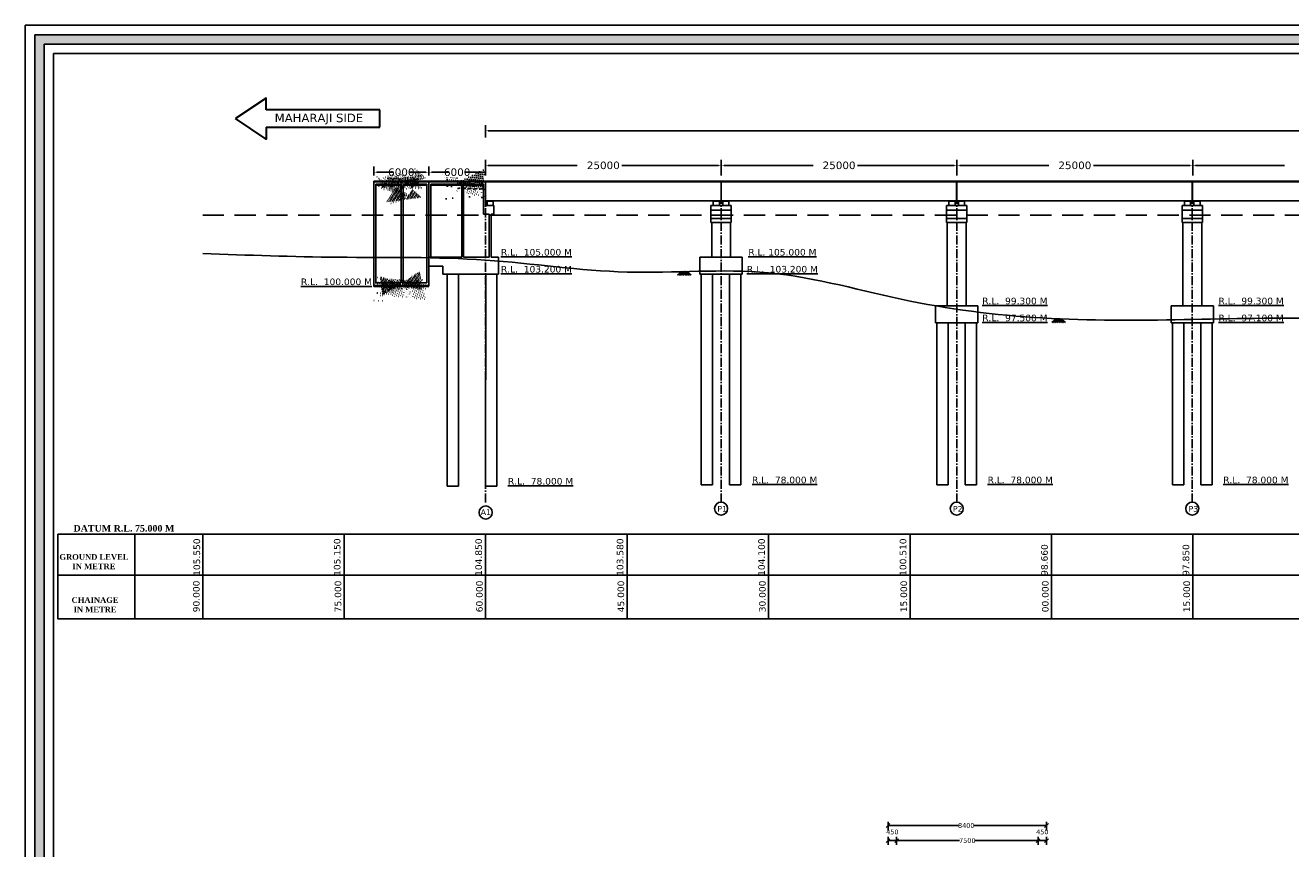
# Model space of a CAD drawing. Header units: millimetres. Extents: x -7746077780 to -3844657605, y -13315294818 to -6656873469.
# Tile 23 of 129: x -3872610911 to -3872543822, y -6657936479 to -6657892820. Entities that reach past the tile are written whole.
import ezdxf

# ---------------------------------------------------------------- set-up
doc = ezdxf.new("R2010")
doc.units = ezdxf.units.MM
doc.header["$MEASUREMENT"] = 0
doc.header["$PDMODE"] = 2
doc.linetypes.add('ACAD_ISO10W100', pattern=[18, 12, -3, 0, -3])
doc.linetypes.add('DASED', pattern=[0.375, 0.25, -0.125])
for name, color, linetype in [('CHAINAGE', 7, 'Continuous'), ('GROUND_LVL', 114, 'Continuous'), ('SECTION', 7, 'Continuous'), ('TEX', 6, 'Continuous'), ('TEXT', 7, 'Continuous')]:
    doc.layers.add(name, color=color, linetype=linetype)
doc.layers.add('DIMENTION', color=7, linetype='Continuous', lineweight=9)
doc.styles.get("Standard").update_dxf_attribs({"font": 'verdana.ttf', "height": 250})
doc.dimstyles.new('ISO-25', dxfattribs={"dimtxt": 250, "dimasz": 200, "dimexe": 200, "dimexo": 200, "dimgap": 0.02, "dimtad": 0, "dimtih": 1, "dimtoh": 1, "dimdec": 0, "dimdsep": 46, "dimtxsty": 'Standard', "dimblk": 'OBLIQUE', "dimcen": 150, "dimclrd": 1, "dimclre": 1, "dimclrt": 1, "dimadec": 0, "dimazin": 0, "dimtfac": 1, "dimtdec": 0, "dimtmove": 2, "dimatfit": 3, "dimldrblk": 'OBLIQUE', "dimfxl": 0, "dimarcsym": 0})

# ---------------------------------------------------------------- blocks, each defined once
blk = doc.blocks.new('_Oblique')
at = {"color": 0, "linetype": 'ByBlock', "lineweight": -2}
blk.add_line((-0.5, -0.5), (0.5, 0.5), dxfattribs=at)
blk = doc.blocks.new('*D156')
at = {"layer": 'Defpoints', "color": 0, "ltscale": 20, "transparency": 16777216}
for p in [(-3872556766.781864, -6657935251.069693), (-3872565166.781863, -6657935706.724768), (-3872556766.781864, -6657935706.724766)]:
    blk.add_point(p, dxfattribs=at)
at = {"layer": 'TEX', "color": 1, "lineweight": -2, "ltscale": 20, "transparency": 16777216}
for p, q in [((-3872565166.781863, -6657935506.724768), (-3872565166.781863, -6657935051.069693)), ((-3872565166.781863, -6657935251.069693), (-3872561438.774689, -6657935251.069693)), ((-3872556766.781864, -6657935251.069693), (-3872560607.472097, -6657935251.069693)), ((-3872556766.781864, -6657935506.724766), (-3872556766.781864, -6657935051.069693))]:
    blk.add_line(p, q, dxfattribs=at)
at = {"layer": 'TEX', "color": 1, "lineweight": -2, "ltscale": 20, "transparency": 16777216, "xscale": 200, "yscale": 200, "zscale": 200, "rotation": 180}
blk.add_blockref('_Oblique', (-3872565166.781863, -6657935251.069693), dxfattribs=at)
at = {"layer": 'TEX', "color": 1, "lineweight": -2, "ltscale": 20, "transparency": 16777216, "xscale": 200, "yscale": 200, "zscale": 200}
blk.add_blockref('_Oblique', (-3872556766.781864, -6657935251.069693), dxfattribs=at)
at = {"layer": 'TEX', "color": 1, "ltscale": 20, "transparency": 16777216, "insert": (-3872561023.123393, -6657935251.069693), "char_height": 250, "attachment_point": 5}
blk.add_mtext('8400', dxfattribs=at)
blk = doc.blocks.new('*D165')
at = {"layer": 'Defpoints', "color": 0, "ltscale": 20, "transparency": 16777216}
for p in [(-3872565166.781858, -6657936468.708197), (-3872564716.781858, -6657936051.29255), (-3872564716.781858, -6657936468.708197)]:
    blk.add_point(p, dxfattribs=at)
at = {"layer": 'TEX', "color": 1, "lineweight": -2, "ltscale": 20, "transparency": 16777216}
for p, q in [((-3872565166.781858, -6657936268.708197), (-3872565166.781858, -6657935851.29255)), ((-3872564716.781858, -6657936268.708197), (-3872564716.781858, -6657935851.29255)), ((-3872565166.781858, -6657936051.29255), (-3872564716.781858, -6657936051.29255))]:
    blk.add_line(p, q, dxfattribs=at)
at = {"layer": 'TEX', "color": 1, "lineweight": -2, "ltscale": 20, "transparency": 16777216, "xscale": 200, "yscale": 200, "zscale": 200, "rotation": 180}
blk.add_blockref('_Oblique', (-3872565166.781858, -6657936051.29255), dxfattribs=at)
at = {"layer": 'TEX', "color": 1, "lineweight": -2, "ltscale": 20, "transparency": 16777216, "xscale": 200, "yscale": 200, "zscale": 200}
blk.add_blockref('_Oblique', (-3872564716.781858, -6657936051.29255), dxfattribs=at)
at = {"layer": 'TEX', "color": 1, "ltscale": 20, "transparency": 16777216, "insert": (-3872564941.781858, -6657935591.040777), "char_height": 250, "attachment_point": 5}
blk.add_mtext('450', dxfattribs=at)
blk = doc.blocks.new('*D166')
at = {"layer": 'Defpoints', "color": 0, "ltscale": 20, "transparency": 16777216}
for p in [(-3872564716.781858, -6657936468.708197), (-3872557216.781864, -6657936051.29255), (-3872557216.781864, -6657936468.708194)]:
    blk.add_point(p, dxfattribs=at)
at = {"layer": 'TEX', "color": 1, "lineweight": -2, "ltscale": 20, "transparency": 16777216}
for p, q in [((-3872564716.781858, -6657936268.708197), (-3872564716.781858, -6657935851.29255)), ((-3872557216.781864, -6657936268.708194), (-3872557216.781864, -6657935851.29255)), ((-3872564716.781858, -6657936051.29255), (-3872561379.746791, -6657936051.29255)), ((-3872557216.781864, -6657936051.29255), (-3872560553.816932, -6657936051.29255))]:
    blk.add_line(p, q, dxfattribs=at)
at = {"layer": 'TEX', "color": 1, "lineweight": -2, "ltscale": 20, "transparency": 16777216, "xscale": 200, "yscale": 200, "zscale": 200, "rotation": 180}
blk.add_blockref('_Oblique', (-3872564716.781858, -6657936051.29255), dxfattribs=at)
at = {"layer": 'TEX', "color": 1, "lineweight": -2, "ltscale": 20, "transparency": 16777216, "xscale": 200, "yscale": 200, "zscale": 200}
blk.add_blockref('_Oblique', (-3872557216.781864, -6657936051.29255), dxfattribs=at)
at = {"layer": 'TEX', "color": 1, "ltscale": 20, "transparency": 16777216, "insert": (-3872560966.781861, -6657936051.29255), "char_height": 250, "attachment_point": 5}
blk.add_mtext('7500', dxfattribs=at)
blk = doc.blocks.new('*D167')
at = {"layer": 'Defpoints', "color": 0, "ltscale": 20, "transparency": 16777216}
for p in [(-3872557216.781864, -6657936468.708194), (-3872556766.781864, -6657936051.29255), (-3872556766.781864, -6657936468.708194)]:
    blk.add_point(p, dxfattribs=at)
at = {"layer": 'TEX', "color": 1, "lineweight": -2, "ltscale": 20, "transparency": 16777216}
for p, q in [((-3872557216.781864, -6657936268.708194), (-3872557216.781864, -6657935851.29255)), ((-3872556766.781864, -6657936268.708194), (-3872556766.781864, -6657935851.29255)), ((-3872557216.781864, -6657936051.29255), (-3872556766.781864, -6657936051.29255))]:
    blk.add_line(p, q, dxfattribs=at)
at = {"layer": 'TEX', "color": 1, "lineweight": -2, "ltscale": 20, "transparency": 16777216, "xscale": 200, "yscale": 200, "zscale": 200, "rotation": 180}
blk.add_blockref('_Oblique', (-3872557216.781864, -6657936051.29255), dxfattribs=at)
at = {"layer": 'TEX', "color": 1, "lineweight": -2, "ltscale": 20, "transparency": 16777216, "xscale": 200, "yscale": 200, "zscale": 200}
blk.add_blockref('_Oblique', (-3872556766.781864, -6657936051.29255), dxfattribs=at)
at = {"layer": 'TEX', "color": 1, "ltscale": 20, "transparency": 16777216, "insert": (-3872556991.781864, -6657935591.040777), "char_height": 250, "attachment_point": 5}
blk.add_mtext('450', dxfattribs=at)

msp = doc.modelspace()

# ---------------------------------------------------------------- hatches: boundary and pattern name
at = {"linetype": 'Continuous', "ltscale": 0.05}
for points in [[(-3872586365.394413, -6657902120.154408), (-3872586265.394413, -6657902120.154408), (-3872586265.394413, -6657902142.154408), (-3872586365.394413, -6657902142.154408)], [(-3872586165.394413, -6657902120.154408), (-3872586265.394413, -6657902120.154408), (-3872586265.394413, -6657902142.154408), (-3872586165.394413, -6657902142.154408)]]:
    msp.add_hatch(color=251, dxfattribs=at).paths.add_polyline_path(points)
at = {"ltscale": 0.05}
for points in [[(-3872574370.56865, -6657902120.098851), (-3872574270.568649, -6657902120.098851), (-3872574270.56865, -6657902142.098851), (-3872574370.56865, -6657902142.098851)], [(-3872574170.568649, -6657902120.098851), (-3872574270.568649, -6657902120.098851), (-3872574270.568649, -6657902142.098851), (-3872574170.568649, -6657902142.098851)], [(-3872573870.568649, -6657902120.098851), (-3872573770.568649, -6657902120.098851), (-3872573770.568649, -6657902142.098851), (-3872573870.568649, -6657902142.098851)], [(-3872573670.568649, -6657902120.098851), (-3872573770.568649, -6657902120.098851), (-3872573770.568649, -6657902142.098851), (-3872573670.568649, -6657902142.098851)], [(-3872561880.568649, -6657902120.655394), (-3872561780.568649, -6657902120.655394), (-3872561780.568649, -6657902142.655394), (-3872561880.568649, -6657902142.655394)], [(-3872561680.568649, -6657902120.655394), (-3872561780.568649, -6657902120.655394), (-3872561780.568649, -6657902142.655394), (-3872561680.568649, -6657902142.655394)], [(-3872561380.568649, -6657902120.655394), (-3872561280.568649, -6657902120.655394), (-3872561280.568649, -6657902142.655394), (-3872561380.568649, -6657902142.655394)], [(-3872561180.568648, -6657902120.655394), (-3872561280.568649, -6657902120.655394), (-3872561280.568648, -6657902142.655394), (-3872561180.568648, -6657902142.655394)], [(-3872549390.568649, -6657902120.670706), (-3872549290.568648, -6657902120.670706), (-3872549290.568649, -6657902142.670706), (-3872549390.568649, -6657902142.670706)], [(-3872549190.568648, -6657902120.670706), (-3872549290.568648, -6657902120.670706), (-3872549290.568648, -6657902142.670706), (-3872549190.568648, -6657902142.670706)], [(-3872548890.568648, -6657902120.670706), (-3872548790.568648, -6657902120.670706), (-3872548790.568648, -6657902142.670706), (-3872548890.568648, -6657902142.670706)], [(-3872548690.568648, -6657902120.670706), (-3872548790.568648, -6657902120.670706), (-3872548790.568648, -6657902142.670706), (-3872548690.568648, -6657902142.670706)]]:
    msp.add_hatch(color=251, dxfattribs=at).paths.add_polyline_path(points)
at = {"layer": 'TEX', "ltscale": 30}
h = msp.add_hatch(color=256, dxfattribs=at)
h.paths.add_polyline_path([(-3872610410.980361, -6657893319.553785), (-3872458430.085248, -6657893319.553785), (-3872458430.085248, -6657983804.744315), (-3872610410.980361, -6657983804.744315)])
h.paths.add_polyline_path([(-3872609910.980361, -6657893819.553785), (-3872458930.085248, -6657893819.553785), (-3872458930.085248, -6657983304.744315), (-3872609910.980361, -6657983304.744315)], flags=16)
at = {"layer": 'TEX', "ltscale": 20}
h = msp.add_hatch(dxfattribs=at)
h.set_pattern_fill('AR-CONC', color=251, scale=15, style=0)
h.set_pattern_definition([(49.99999999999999, (-1936565059.351915, -3329192958.465187), (107.589027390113, -9.412820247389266), [11.25, -123.75]), (355, (-1936565059.351915, -3329192958.465187), (-20.81270004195, 112.8288200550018), [9, -99]), (100.4514, (-1936565050.386163, -3329192959.249588), (86.77640725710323, 103.415931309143), [9.561028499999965, -105.1713167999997]), (46.18420000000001, (-1936565059.351915, -3329192928.465187), (160.0861572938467, -24.82785214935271), [16.875, -185.625]), (96.63559999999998, (-1936565046.011404, -3329192930.534183), (140.1994058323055, 146.1176806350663), [14.34154319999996, -157.7569499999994]), (351.1842, (-1936565059.351915, -3329192928.465187), (140.1992917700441, 146.1177901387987), [13.5, -148.5]), (21, (-1936565044.351915, -3329192935.965187), (89.53605781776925, -60.39283359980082), [11.25, -123.75]), (326.0000000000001, (-1936565044.351915, -3329192935.965187), (36.49729978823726, 108.772506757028), [9, -99]), (71.4514, (-1936565036.89058, -3329192940.997928), (126.0333942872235, 48.37957450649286), [9.5610285, -105.1713168]), (37.50000000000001, (-1936565059.351915, -3329192958.465187), (1.8239782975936, 49.93407807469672), [0, -97.8, 0, -100.5, 0, -99.375]), (7.499999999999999, (-1936565059.351915, -3329192958.465187), (39.46043061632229, 59.16175678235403), [0, -57.3, 0, -95.55, 0, -37.875]), (327.5, (-1936565092.801915, -3329192958.465187), (80.07336542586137, -3.38323076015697), [0, -37.5, 0, -117, 0, -155.25]), (317.5, (-1936565107.801915, -3329192958.465187), (87.47792540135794, 15.01574734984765), [0, -48.75, 0, -77.69999999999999, 0, -110.25])])
h.paths.add_polyline_path([(-3872591900.394412, -6657901244.912282), (-3872591950.394411, -6657901244.912282), (-3872591950.394411, -6657901295.09814), (-3872590975.394411, -6657901295.09814), (-3872590975.39441, -6657901245.098138), (-3872591900.394412, -6657901245.09814)])
h.paths.add_polyline_path([(-3872590875.394411, -6657901245.098141), (-3872590875.394411, -6657901295.09814), (-3872590000.394413, -6657901295.098141), (-3872590000.394414, -6657901245.09814)])
h = msp.add_hatch(dxfattribs=at)
h.set_pattern_fill('AR-CONC', color=251, scale=15, style=0)
h.set_pattern_definition([(49.99999999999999, (-1936577987.140945, -3329177082.83853), (107.589027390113, -9.412820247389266), [11.25, -123.75]), (355, (-1936577987.140945, -3329177082.83853), (-20.81270004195, 112.8288200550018), [9, -99]), (100.4514, (-1936577978.175193, -3329177083.622931), (86.77640725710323, 103.415931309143), [9.561028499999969, -105.1713167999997]), (46.18420000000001, (-1936577987.140945, -3329177052.83853), (160.0861572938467, -24.82785214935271), [16.875, -185.625]), (96.63559999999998, (-1936577973.800433, -3329177054.907526), (140.1994058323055, 146.1176806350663), [14.34154319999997, -157.7569499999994]), (351.1842, (-1936577987.140945, -3329177052.83853), (140.1992917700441, 146.1177901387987), [13.5, -148.5]), (21, (-1936577972.140945, -3329177060.33853), (89.53605781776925, -60.39283359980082), [11.25, -123.75]), (326.0000000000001, (-1936577972.140945, -3329177060.33853), (36.49729978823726, 108.772506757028), [9, -99]), (71.4514, (-1936577964.67961, -3329177065.371271), (126.0333942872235, 48.37957450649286), [9.5610285, -105.1713168]), (37.50000000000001, (-1936577987.140945, -3329177082.83853), (1.8239782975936, 49.93407807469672), [0, -97.8, 0, -100.5, 0, -99.375]), (7.499999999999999, (-1936577987.140945, -3329177082.83853), (39.46043061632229, 59.16175678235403), [0, -57.3, 0, -95.55, 0, -37.875]), (327.5, (-1936578020.590945, -3329177082.83853), (80.07336542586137, -3.38323076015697), [0, -37.5, 0, -117, 0, -155.25]), (317.5, (-1936578035.590945, -3329177082.83853), (87.47792540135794, 15.01574734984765), [0, -48.75, 0, -77.69999999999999, 0, -110.25])])
h.paths.add_polyline_path([(-3872586615.56865, -6657901245.098141), (-3872588215.394413, -6657901245.098143), (-3872588215.394413, -6657901295.098141), (-3872586665.394414, -6657901295.098142), (-3872586615.56865, -6657901295.098143)])
h = msp.add_hatch(dxfattribs=at)
h.set_pattern_fill('AR-CONC', color=251, scale=15, style=0)
h.set_pattern_definition([(49.99999999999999, (-1936565059.351916, -3329193768.997679), (107.589027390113, -9.412820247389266), [11.25, -123.75]), (355, (-1936565059.351916, -3329193768.997679), (-20.81270004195, 112.8288200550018), [9, -99]), (100.4514, (-1936565050.386164, -3329193769.78208), (86.77640725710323, 103.415931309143), [9.56102849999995, -105.1713167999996]), (46.18420000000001, (-1936565059.351916, -3329193738.997679), (160.0861572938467, -24.82785214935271), [16.875, -185.625]), (96.63559999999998, (-1936565046.011405, -3329193741.066675), (140.1994058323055, 146.1176806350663), [14.34154319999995, -157.7569499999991]), (351.1842, (-1936565059.351916, -3329193738.997679), (140.1992917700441, 146.1177901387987), [13.5, -148.5]), (21, (-1936565044.351916, -3329193746.497679), (89.53605781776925, -60.39283359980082), [11.25, -123.75]), (326.0000000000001, (-1936565044.351916, -3329193746.497679), (36.49729978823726, 108.772506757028), [9, -99]), (71.4514, (-1936565036.890581, -3329193751.53042), (126.0333942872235, 48.37957450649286), [9.5610285, -105.1713168]), (37.50000000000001, (-1936565059.351916, -3329193768.997679), (1.8239782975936, 49.93407807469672), [0, -97.8, 0, -100.5, 0, -99.375]), (7.499999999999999, (-1936565059.351916, -3329193768.997679), (39.46043061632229, 59.16175678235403), [0, -57.3, 0, -95.55, 0, -37.875]), (327.5, (-1936565092.801916, -3329193768.997679), (80.07336542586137, -3.38323076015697), [0, -37.5, 0, -117, 0, -155.25]), (317.5, (-1936565107.801916, -3329193768.997679), (87.47792540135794, 15.01574734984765), [0, -48.75, 0, -77.69999999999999, 0, -110.25])])
h.paths.add_polyline_path([(-3872592050.394412, -6657906668.107905), (-3872589900.394411, -6657906668.107904), (-3872589900.394411, -6657906618.107905), (-3872592050.394412, -6657906618.107904)])

# ---------------------------------------------------------------- linework, layer by layer
at = {"color": 251}
for p, q in [((-3872592436.80768, -6657904970.430514), (-3872592436.807682, -6657901084.898022)), ((-3872592425.394412, -6657906668.107905), (-3872592425.39441, -6657901082.575414)), ((-3872589525.394412, -6657904968.107906), (-3872589525.394413, -6657901082.575414)), ((-3872586505.568651, -6657902120.154415), (-3872586505.56865, -6657901082.575417)), ((-3872574025.568648, -6657901082.590729), (-3872586505.56865, -6657901082.575417)), ((-3872561535.568647, -6657901083.147271), (-3872574015.56865, -6657901083.131959)), ((-3872549045.568647, -6657901083.162583), (-3872561525.568649, -6657901083.147271)), ((-3872536555.568646, -6657901083.177896), (-3872549035.568649, -6657901083.162583)), ((-3872592326.807682, -6657905123.74075), (-3872592326.807681, -6657901250.545127)), ((-3872592325.394413, -6657906468.107904), (-3872592325.394411, -6657901244.912282)), ((-3872591000.394411, -6657901244.912282), (-3872592325.394411, -6657901244.912282)), ((-3872590975.394411, -6657901295.09814), (-3872592325.39441, -6657901295.09814)), ((-3872590975.394411, -6657901245.09814), (-3872592275.394412, -6657901245.09814)), ((-3872590975.394412, -6657906468.107904), (-3872590975.394411, -6657901244.912282)), ((-3872590875.394412, -6657906468.107904), (-3872590875.394411, -6657901244.912282)), ((-3872589625.394414, -6657901245.09814), (-3872590875.394411, -6657901245.09814)), ((-3872589625.394414, -6657901295.098142), (-3872590875.394411, -6657901295.09814)), ((-3872589625.394414, -6657901244.912282), (-3872590850.39441, -6657901244.912282)), ((-3872589625.394411, -6657906468.107904), (-3872589625.394414, -6657901244.912282)), ((-3872586753.129587, -6657901244.912283), (-3872589415.394413, -6657901244.912282)), ((-3872586615.568649, -6657901244.912284), (-3872589415.394413, -6657901244.912283)), ((-3872586665.394414, -6657901245.098142), (-3872589415.394413, -6657901245.09814)), ((-3872586615.56865, -6657901245.098142), (-3872589415.394413, -6657901245.098142)), ((-3872589415.394413, -6657905121.418142), (-3872589415.394413, -6657901248.222519)), ((-3872586665.394414, -6657901295.098142), (-3872589415.394413, -6657901295.09814)), ((-3872586615.568649, -6657901295.098143), (-3872589415.394413, -6657901295.098142)), ((-3872586065.56865, -6657902830.128601), (-3872586065.56865, -6657902370.141481)), ((-3872586315.394414, -6657905118.107907), (-3872586315.394413, -6657902830.1286)), ((-3872586215.394414, -6657905118.107907), (-3872586215.394413, -6657902829.896284)), ((-3872592436.80768, -6657906670.430512), (-3872592436.80768, -6657904970.430514)), ((-3872585827.700372, -6657906018.107907), (-3872585827.700372, -6657905118.107907)), ((-3872592325.394413, -6657906468.107904), (-3872590975.394413, -6657906468.107904)), ((-3872590875.394412, -6657906468.107905), (-3872589625.394411, -6657906468.107904)), ((-3872592425.394412, -6657906618.107904), (-3872589525.394411, -6657906618.107906)), ((-3872592425.394412, -6657906668.107905), (-3872589525.394412, -6657906668.107904))]:
    msp.add_line(p, q, dxfattribs=at)
at = {"color": 251, "ltscale": 0.05}
for p, q in [((-3872589525.394413, -6657901082.575414), (-3872592425.39441, -6657901082.575414)), ((-3872589525.394413, -6657901120.154414), (-3872592425.39441, -6657901120.154413)), ((-3872586515.568649, -6657901082.575415), (-3872589515.394413, -6657901082.575414)), ((-3872586515.56865, -6657901082.575416), (-3872589515.394413, -6657901082.575414)), ((-3872586515.568649, -6657901120.154415), (-3872589515.394413, -6657901120.154414)), ((-3872586515.56865, -6657901120.154415), (-3872589515.394413, -6657901120.154414)), ((-3872574025.568648, -6657901120.169733), (-3872586505.56865, -6657901120.154415)), ((-3872574025.568648, -6657901082.590729), (-3872574025.568648, -6657902120.069725)), ((-3872574015.56865, -6657901082.590729), (-3872574015.56865, -6657902120.069725)), ((-3872561535.568647, -6657901120.726275), (-3872574015.568649, -6657901120.710958)), ((-3872561535.568647, -6657901083.147271), (-3872561535.568647, -6657902120.626267)), ((-3872561525.568649, -6657901083.147271), (-3872561525.568649, -6657902120.626267)), ((-3872549045.568647, -6657901120.741588), (-3872561525.568649, -6657901120.72627)), ((-3872549045.568647, -6657901083.162583), (-3872549045.568647, -6657902120.64158)), ((-3872549035.568649, -6657901083.162583), (-3872549035.568649, -6657902120.64158)), ((-3872536555.568646, -6657901120.7569), (-3872549035.568648, -6657901120.741582)), ((-3872586065.56865, -6657902370.141481), (-3872586515.56865, -6657902370.141481)), ((-3872574025.568648, -6657902120.069725), (-3872586505.56865, -6657902120.154415)), ((-3872574558.068648, -6657903270.098846), (-3872574558.06865, -6657902370.098852)), ((-3872573483.068649, -6657902370.098851), (-3872574558.068649, -6657902370.098852)), ((-3872574470.56865, -6657902370.098851), (-3872573570.568649, -6657902370.098851)), ((-3872574433.068649, -6657902370.098851), (-3872574433.068649, -6657902142.098851)), ((-3872574433.068649, -6657902142.098851), (-3872574108.068649, -6657902142.098851)), ((-3872574270.568649, -6657902120.098851), (-3872574370.56865, -6657902120.098851)), ((-3872574370.56865, -6657902120.098851), (-3872574370.56865, -6657902142.098851)), ((-3872574270.568649, -6657902120.098851), (-3872574170.568649, -6657902120.098851)), ((-3872574270.568649, -6657902120.098851), (-3872574270.568649, -6657902142.098851)), ((-3872574270.568649, -6657902120.098851), (-3872574270.568649, -6657902142.098851)), ((-3872574170.568649, -6657902120.098851), (-3872574170.568649, -6657902142.098851)), ((-3872574108.068649, -6657902370.098851), (-3872574108.068649, -6657902142.098851)), ((-3872561535.568647, -6657902120.626267), (-3872574015.56865, -6657902120.710958)), ((-3872573933.068649, -6657902370.098851), (-3872573933.068649, -6657902142.098851)), ((-3872573608.068649, -6657902142.098851), (-3872573933.068649, -6657902142.098851)), ((-3872573770.568649, -6657902120.098851), (-3872573870.568649, -6657902120.098851)), ((-3872573870.568649, -6657902120.098851), (-3872573870.568649, -6657902142.098851)), ((-3872573770.568649, -6657902120.098851), (-3872573770.568649, -6657902142.098851)), ((-3872573770.568649, -6657902120.098851), (-3872573670.568648, -6657902120.098851)), ((-3872573770.568649, -6657902120.098851), (-3872573770.568649, -6657902142.098851)), ((-3872573670.568649, -6657902120.098851), (-3872573670.568649, -6657902142.098851)), ((-3872573608.068649, -6657902370.098851), (-3872573608.068649, -6657902142.098851)), ((-3872573483.068649, -6657903270.098847), (-3872573483.06865, -6657902370.098851)), ((-3872560993.068649, -6657902370.655394), (-3872562068.068649, -6657902370.655395)), ((-3872562068.068648, -6657903270.655389), (-3872562068.068649, -6657902370.655395)), ((-3872561980.568649, -6657902370.655394), (-3872561080.568649, -6657902370.655394)), ((-3872561943.068649, -6657902370.655394), (-3872561943.068649, -6657902142.655394)), ((-3872561943.068649, -6657902142.655394), (-3872561618.068649, -6657902142.655394)), ((-3872561780.568649, -6657902120.655394), (-3872561880.56865, -6657902120.655394)), ((-3872561880.568649, -6657902120.655394), (-3872561880.568649, -6657902142.655394)), ((-3872561780.568649, -6657902120.655394), (-3872561680.568649, -6657902120.655394)), ((-3872561780.568649, -6657902120.655394), (-3872561780.568649, -6657902142.655394)), ((-3872561780.568649, -6657902120.655394), (-3872561780.568649, -6657902142.655394)), ((-3872561680.568649, -6657902120.655394), (-3872561680.568649, -6657902142.655394)), ((-3872561618.068649, -6657902370.655394), (-3872561618.068649, -6657902142.655394)), ((-3872549045.568647, -6657902120.64158), (-3872561525.568649, -6657902120.72627)), ((-3872561443.068649, -6657902370.655394), (-3872561443.068649, -6657902142.655394)), ((-3872561118.068649, -6657902142.655394), (-3872561443.068649, -6657902142.655394)), ((-3872561280.568649, -6657902120.655394), (-3872561380.568649, -6657902120.655394)), ((-3872561380.568649, -6657902120.655394), (-3872561380.568649, -6657902142.655394)), ((-3872561280.568649, -6657902120.655394), (-3872561280.568649, -6657902142.655394)), ((-3872561280.568649, -6657902120.655394), (-3872561180.568648, -6657902120.655394)), ((-3872561280.568649, -6657902120.655394), (-3872561280.568649, -6657902142.655394)), ((-3872561180.568648, -6657902120.655394), (-3872561180.568648, -6657902142.655394)), ((-3872561118.068649, -6657902370.655394), (-3872561118.068649, -6657902142.655394)), ((-3872560993.068649, -6657903270.65539), (-3872560993.06865, -6657902370.655394)), ((-3872549578.068647, -6657903270.670701), (-3872549578.068649, -6657902370.670707)), ((-3872548503.068648, -6657902370.670706), (-3872549578.068648, -6657902370.670707)), ((-3872549490.568649, -6657902370.670706), (-3872548590.568648, -6657902370.670706)), ((-3872549453.068648, -6657902370.670706), (-3872549453.068648, -6657902142.670706)), ((-3872549453.068648, -6657902142.670706), (-3872549128.068648, -6657902142.670706)), ((-3872549290.568648, -6657902120.670706), (-3872549390.568649, -6657902120.670706)), ((-3872549390.568649, -6657902120.670706), (-3872549390.568649, -6657902142.670706)), ((-3872549290.568648, -6657902120.670706), (-3872549190.568648, -6657902120.670706)), ((-3872549290.568648, -6657902120.670706), (-3872549290.568648, -6657902142.670706)), ((-3872549290.568648, -6657902120.670706), (-3872549290.568648, -6657902142.670706)), ((-3872549190.568648, -6657902120.670706), (-3872549190.568648, -6657902142.670706)), ((-3872549128.068648, -6657902370.670706), (-3872549128.068648, -6657902142.670706)), ((-3872536555.568646, -6657902120.656892), (-3872549035.568649, -6657902120.741582)), ((-3872548953.068648, -6657902370.670706), (-3872548953.068648, -6657902142.670706)), ((-3872548628.068648, -6657902142.670706), (-3872548953.068648, -6657902142.670706)), ((-3872548790.568648, -6657902120.670706), (-3872548890.568648, -6657902120.670706)), ((-3872548890.568648, -6657902120.670706), (-3872548890.568648, -6657902142.670706)), ((-3872548790.568648, -6657902120.670706), (-3872548790.568648, -6657902142.670706)), ((-3872548790.568648, -6657902120.670706), (-3872548690.568647, -6657902120.670706)), ((-3872548790.568648, -6657902120.670706), (-3872548790.568648, -6657902142.670706)), ((-3872548690.568648, -6657902120.670706), (-3872548690.568648, -6657902142.670706)), ((-3872548628.068648, -6657902370.670706), (-3872548628.068648, -6657902142.670706)), ((-3872548503.068648, -6657903270.670702), (-3872548503.068649, -6657902370.670706)), ((-3872586315.394413, -6657902830.1286), (-3872586615.56865, -6657902830.1286)), ((-3872586215.394413, -6657902830.128601), (-3872586065.56865, -6657902830.128601)), ((-3872574558.068649, -6657902620.098847), (-3872573483.06865, -6657902620.098847)), ((-3872574558.068648, -6657903070.098846), (-3872573483.068649, -6657903070.098846)), ((-3872562068.068649, -6657902620.65539), (-3872560993.068649, -6657902620.65539)), ((-3872562068.068648, -6657903070.655389), (-3872560993.068649, -6657903070.655389)), ((-3872549578.068648, -6657902620.670702), (-3872548503.068649, -6657902620.670702)), ((-3872549578.068647, -6657903070.670701), (-3872548503.068648, -6657903070.670701)), ((-3872574558.068648, -6657903270.098846), (-3872573483.068649, -6657903270.098847)), ((-3872574520.56865, -6657905118.107909), (-3872574520.56865, -6657903270.098846)), ((-3872573520.56865, -6657905118.107909), (-3872573520.568649, -6657903270.098847)), ((-3872562068.068648, -6657903270.655389), (-3872560993.068649, -6657903270.65539)), ((-3872562030.568648, -6657907702.373431), (-3872562030.56865, -6657903270.655389)), ((-3872561030.568648, -6657907702.373431), (-3872561030.568649, -6657903270.65539)), ((-3872549578.068647, -6657903270.670701), (-3872548503.068648, -6657903270.670702)), ((-3872549540.568648, -6657907702.373431), (-3872549540.568649, -6657903270.670701)), ((-3872548540.568648, -6657907702.373431), (-3872548540.568648, -6657903270.670702)), ((-3872575145.56865, -6657906018.107908), (-3872575145.568649, -6657905118.107907)), ((-3872575145.56865, -6657905118.107907), (-3872572895.568649, -6657905118.107907)), ((-3872572895.56865, -6657906018.107907), (-3872572895.568649, -6657905118.107907)), ((-3872575145.56865, -6657906018.107908), (-3872572895.568649, -6657906018.107907)), ((-3872575070.568649, -6657917193.425783), (-3872575070.56865, -6657906018.107907)), ((-3872574470.568649, -6657917193.425783), (-3872574470.56865, -6657906018.107907)), ((-3872573570.568649, -6657917193.425781), (-3872573570.568649, -6657906018.107905)), ((-3872572970.568649, -6657917193.425781), (-3872572970.568649, -6657906018.107907)), ((-3872562655.568648, -6657908602.37343), (-3872562655.568648, -6657907702.373429)), ((-3872562655.568648, -6657907702.373429), (-3872560405.568648, -6657907702.373429)), ((-3872560405.568648, -6657908602.373429), (-3872560405.568647, -6657907702.373429)), ((-3872550165.568648, -6657908602.37343), (-3872550165.568647, -6657907702.373429)), ((-3872550165.568648, -6657907702.373429), (-3872547915.568647, -6657907702.373429)), ((-3872547915.568648, -6657908602.373429), (-3872547915.568647, -6657907702.373429)), ((-3872562655.568648, -6657908602.37343), (-3872560405.568648, -6657908602.373429)), ((-3872562580.568649, -6657917193.982326), (-3872562580.568648, -6657908602.373429)), ((-3872561980.568649, -6657917193.982326), (-3872561980.568648, -6657908602.373429)), ((-3872561080.568649, -6657917193.982324), (-3872561080.568647, -6657908602.373427)), ((-3872560480.568649, -6657917193.982324), (-3872560480.568647, -6657908602.373429)), ((-3872550165.568648, -6657908602.37343), (-3872547915.568647, -6657908602.373429)), ((-3872550090.568648, -6657917193.997638), (-3872550090.568648, -6657908602.373429)), ((-3872549490.568648, -6657917193.997638), (-3872549490.568648, -6657908602.373429)), ((-3872548590.568648, -6657917193.997636), (-3872548590.568647, -6657908602.373427)), ((-3872547990.568648, -6657917193.997636), (-3872547990.568647, -6657908602.373429)), ((-3872575070.56865, -6657917193.425782), (-3872574470.56865, -6657917193.425783)), ((-3872573570.568649, -6657917193.425781), (-3872572970.568649, -6657917193.425781)), ((-3872562580.568649, -6657917193.982325), (-3872561980.56865, -6657917193.982326)), ((-3872561080.568649, -6657917193.982324), (-3872560480.568649, -6657917193.982324)), ((-3872550090.568649, -6657917193.997637), (-3872549490.568649, -6657917193.997638)), ((-3872548590.568648, -6657917193.997636), (-3872547990.568648, -6657917193.997636))]:
    msp.add_line(p, q, dxfattribs=at)
at = {"color": 251, "linetype": 'Continuous', "ltscale": 0.05}
for p, q in [((-3872586427.894413, -6657902142.154408), (-3872586102.894413, -6657902142.154408)), ((-3872586265.394413, -6657902120.154408), (-3872586365.394413, -6657902120.154408)), ((-3872586365.394413, -6657902120.154408), (-3872586365.394413, -6657902142.154408)), ((-3872586265.394413, -6657902120.154408), (-3872586165.394413, -6657902120.154408)), ((-3872586265.394413, -6657902120.154408), (-3872586265.394413, -6657902142.154408)), ((-3872586265.394413, -6657902120.154408), (-3872586265.394413, -6657902142.154408)), ((-3872586165.394413, -6657902120.154408), (-3872586165.394413, -6657902142.154408)), ((-3872588546.297224, -6657917262.852277), (-3872588536.297224, -6657906018.107906)), ((-3872587946.297225, -6657917262.852277), (-3872587936.297224, -6657906018.107906)), ((-3872586512.700372, -6657917262.852277), (-3872586502.700372, -6657906018.107906)), ((-3872585912.700373, -6657917262.852277), (-3872585902.700372, -6657906018.107906))]:
    msp.add_line(p, q, dxfattribs=at)
at = {"layer": 'CHAINAGE', "color": 1}
for p, q in [((-3872592425.39441, -6657900782.575414), (-3872592425.39441, -6657900309.393301)), ((-3872589525.394413, -6657900782.575414), (-3872589525.394413, -6657900309.393301)), ((-3872592275.39441, -6657900609.393301), (-3872591394.823411, -6657900609.393301)), ((-3872589675.394413, -6657900609.393301), (-3872590555.965412, -6657900609.393301))]:
    msp.add_line(p, q, dxfattribs=at)
at = {"layer": 'CHAINAGE', "color": 3}
for p, q in [((-3872609184.710369, -6657919810.067252), (-3872466503.198236, -6657919810.067253)), ((-3872605104.705487, -6657924291.764282), (-3872605104.705487, -6657919810.067252)), ((-3872601505.864952, -6657919810.067252), (-3872601505.864952, -6657924291.764282)), ((-3872594005.716801, -6657919810.067252), (-3872594005.716801, -6657924291.764282)), ((-3872586505.56865, -6657919810.067252), (-3872586505.568651, -6657924291.764282)), ((-3872609184.710369, -6657921970.680458), (-3872466503.198236, -6657921970.680459))]:
    msp.add_line(p, q, dxfattribs=at)
at = {"layer": 'CHAINAGE', "color": 241}
for p, q in [((-3872579005.420499, -6657919810.067252), (-3872579005.4205, -6657924291.764282)), ((-3872571505.272348, -6657919810.067252), (-3872571505.272349, -6657924291.764282)), ((-3872564005.124197, -6657919810.067252), (-3872564005.124198, -6657924291.764282)), ((-3872556504.976047, -6657919810.067252), (-3872556504.976048, -6657924291.764282)), ((-3872549004.827896, -6657919810.067252), (-3872549004.827897, -6657924291.764282))]:
    msp.add_line(p, q, dxfattribs=at)
at = {"layer": 'CHAINAGE', "color": 1}
for points in [[(-3872592275.39441, -6657900584.393301), (-3872592275.39441, -6657900634.393301), (-3872592425.39441, -6657900609.393301)], [(-3872589675.394413, -6657900584.393301), (-3872589675.394413, -6657900634.393301), (-3872589525.394413, -6657900609.393301)]]:
    msp.add_solid(points, dxfattribs=at)
at = {"layer": 'DIMENTION', "color": 5, "lineweight": 30, "ltscale": 20}
for p, q in [((-3872592114.549582, -6657897307.735078), (-3872598144.451972, -6657897307.735078)), ((-3872592114.549582, -6657898228.101792), (-3872592114.549582, -6657897307.735078)), ((-3872598144.451972, -6657898228.101792), (-3872592114.549582, -6657898228.101792))]:
    msp.add_line(p, q, dxfattribs=at)
for points in [[(-3872598144.451972, -6657897307.735078), (-3872598144.451972, -6657896683.031384), (-3872599766.808076, -6657897767.918435)], [(-3872598144.451972, -6657898228.101792), (-3872598144.451972, -6657898852.805486), (-3872599766.808076, -6657897767.918435)]]:
    msp.add_lwpolyline(points, dxfattribs=at)
at = {"layer": 'GROUND_LVL'}
for p, q in [((-3872576099.008547, -6657905865.367611), (-3872576334.32233, -6657906059.374782)), ((-3872576020.373544, -6657905865.367612), (-3872576255.687326, -6657906059.374782)), ((-3872575958.525789, -6657905865.367611), (-3872576193.839572, -6657906059.374782)), ((-3872576132.030831, -6657905865.367611), (-3872575896.717046, -6657906059.374782)), ((-3872575888.947064, -6657905865.36761), (-3872576124.260849, -6657906059.374782)), ((-3872576056.377774, -6657905865.36761), (-3872575821.063989, -6657906059.374782)), ((-3872575813.294007, -6657905865.367611), (-3872576048.60779, -6657906059.374782)), ((-3872575986.799049, -6657905865.367611), (-3872575751.485266, -6657906059.374782)), ((-3872575924.951293, -6657905865.367612), (-3872575689.63751, -6657906059.374782)), ((-3872575846.31629, -6657905865.367611), (-3872575611.002507, -6657906059.374782)), ((-3872556258.055562, -6657908383.516892), (-3872556493.369346, -6657908577.524063)), ((-3872556179.420559, -6657908383.516893), (-3872556414.734342, -6657908577.524063)), ((-3872556117.572804, -6657908383.516892), (-3872556352.886588, -6657908577.524063)), ((-3872556291.077846, -6657908383.516892), (-3872556055.764061, -6657908577.524063)), ((-3872556047.994079, -6657908383.516891), (-3872556283.307864, -6657908577.524063)), ((-3872556215.424789, -6657908383.516891), (-3872555980.111004, -6657908577.524063)), ((-3872555972.341022, -6657908383.516892), (-3872556207.654805, -6657908577.524063)), ((-3872556145.846064, -6657908383.516892), (-3872555910.532281, -6657908577.524063)), ((-3872556083.998309, -6657908383.516893), (-3872555848.684525, -6657908577.524063)), ((-3872556005.363306, -6657908383.516892), (-3872555770.049522, -6657908577.524063))]:
    msp.add_line(p, q, dxfattribs=at)
msp.add_spline([(-3872601505.864952, -6657904918.425781), (-3872594330.716801, -6657905118.425781), (-3872586505.56865, -6657905268.425781), (-3872579005.420499, -6657905903.425781), (-3872571505.272348, -6657905945.476903), (-3872564005.124197, -6657907438.425782), (-3872556504.976047, -6657908363.425784), (-3872541504.679745, -6657908363.425782), (-3872534004.531594, -6657908768.425782), (-3872526504.383443, -6657909173.425782), (-3872519004.235292, -6657909118.425782), (-3872504003.938991, -6657909118.425782), (-3872496503.79084, -6657909153.425783), (-3872489003.642689, -6657907630.925784), (-3872481503.494538, -6657906923.425783), (-3872474003.346387, -6657905118.425783), (-3872466828.198236, -6657903818.425783)], degree=3, dxfattribs=at)
at = {"layer": 'SECTION', "color": 6, "ltscale": 20}
for centre in [(-3872586502.931446, -6657918651.338923), (-3872574020.568649, -6657918447.659735), (-3872561530.568648, -6657918448.216277), (-3872549040.568648, -6657918448.231589)]:
    msp.add_circle(centre, 346.2071733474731, dxfattribs=at)
at = {"layer": 'TEX', "color": 1, "ltscale": 20}
for p, q in [((-3872586515.626377, -6657898760.282732), (-3872586515.626377, -6657898113.185043)), ((-3872586365.626377, -6657898413.185043), (-3872538016.794623, -6657898413.185043)), ((-3872589515.394413, -6657900782.575414), (-3872589515.394413, -6657900309.393301)), ((-3872586515.56865, -6657900782.575416), (-3872586515.56865, -6657900309.393301)), ((-3872589365.394413, -6657900609.393301), (-3872588429.873593, -6657900609.393301)), ((-3872586665.56865, -6657900609.393301), (-3872587601.089469, -6657900609.393301))]:
    msp.add_line(p, q, dxfattribs=at)
at = {"layer": 'TEX', "color": 1, "ltscale": 30}
for p, q in [((-3872586515.568649, -6657900782.575415), (-3872586515.568649, -6657899947.441203)), ((-3872586365.568649, -6657900247.441203), (-3872581643.635784, -6657900247.441203)), ((-3872574165.56865, -6657900247.441203), (-3872579284.289161, -6657900247.441203)), ((-3872574015.56865, -6657900782.590729), (-3872574015.56865, -6657899947.441203)), ((-3872574015.56865, -6657900782.575415), (-3872574015.56865, -6657899947.441203)), ((-3872573865.56865, -6657900247.441203), (-3872569143.635785, -6657900247.441203)), ((-3872561665.568651, -6657900247.441203), (-3872566784.289162, -6657900247.441203)), ((-3872561515.568651, -6657900782.590729), (-3872561515.568651, -6657899947.441203)), ((-3872561515.568651, -6657900782.575415), (-3872561515.568651, -6657899947.441203)), ((-3872561365.568651, -6657900247.441203), (-3872556643.635786, -6657900247.441203)), ((-3872549165.568652, -6657900247.441203), (-3872554284.289163, -6657900247.441203)), ((-3872549015.568652, -6657900782.590729), (-3872549015.568652, -6657899947.441203)), ((-3872549015.568652, -6657900782.575415), (-3872549015.568652, -6657899947.441203)), ((-3872548865.568652, -6657900247.441203), (-3872544143.635787, -6657900247.441203))]:
    msp.add_line(p, q, dxfattribs=at)
at = {"layer": 'TEX', "color": 251, "ltscale": 20}
for p, q in [((-3872592436.807684, -6657906655.335376), (-3872592436.807682, -6657901084.898022)), ((-3872592426.807683, -6657906020.430514), (-3872592426.807682, -6657901084.898022)), ((-3872589525.394415, -6657906653.012768), (-3872589525.394413, -6657901082.575414)), ((-3872589515.394415, -6657905586.837212), (-3872589515.394413, -6657901082.575414)), ((-3872586515.56865, -6657901082.575416), (-3872586515.56865, -6657902370.141481)), ((-3872586615.56865, -6657902830.1286), (-3872586615.56865, -6657901244.912285)), ((-3872586427.894413, -6657902370.154408), (-3872586427.894413, -6657902142.154408)), ((-3872586102.894413, -6657902370.154408), (-3872586102.894413, -6657902142.154408)), ((-3872586065.56865, -6657902830.128601), (-3872586065.56865, -6657902830.128601)), ((-3872589515.394415, -6657905118.107904), (-3872587771.547393, -6657905118.107905)), ((-3872588777.70037, -6657906018.107906), (-3872585827.700372, -6657906018.107907)), ((-3872588546.297225, -6657917262.852277), (-3872587946.297225, -6657917262.852277)), ((-3872586512.700373, -6657917262.852277), (-3872585912.700373, -6657917262.852277))]:
    msp.add_line(p, q, dxfattribs=at)
at = {"layer": 'TEX', "color": 4, "linetype": 'ACAD_ISO10W100', "ltscale": 40}
for p, q in [((-3872586510.56865, -6657901083.131959), (-3872586510.568651, -6657918225.272978)), ((-3872574020.568648, -6657901083.131959), (-3872574020.568649, -6657918101.452561)), ((-3872561530.568648, -6657901083.688501), (-3872561530.568648, -6657918102.009104)), ((-3872549040.568647, -6657901083.703814), (-3872549040.568648, -6657918102.024416))]:
    msp.add_line(p, q, dxfattribs=at)
at = {"layer": 'TEX', "ltscale": 30}
for p, q in [((-3872587771.547393, -6657905118.107905), (-3872587771.547393, -6657901245.098142)), ((-3872587671.547393, -6657905118.107905), (-3872587671.547393, -6657901245.098142)), ((-3872587671.547393, -6657905118.107905), (-3872586315.394414, -6657905118.107907)), ((-3872586215.394414, -6657905118.107907), (-3872585827.700372, -6657905118.107907))]:
    msp.add_line(p, q, dxfattribs=at)
at = {"layer": 'TEX', "linetype": 'DASED', "ltscale": 4500}
msp.add_line((-3872601505.864952, -6657902888.425781), (-3872465662.858336, -6657902888.425781), dxfattribs=at)
at = {"layer": 'TEX', "ltscale": 20}
for p, q in [((-3872589515.394415, -6657905121.418142), (-3872588852.70037, -6657905121.418142)), ((-3872588777.70037, -6657905586.837212), (-3872589515.394415, -6657905586.837211)), ((-3872588777.70037, -6657906018.107906), (-3872588777.70037, -6657905586.837212)), ((-3872587201.662694, -6657906018.107907), (-3872586936.297224, -6657906018.107907))]:
    msp.add_line(p, q, dxfattribs=at)
for points in [[(-3872610910.980361, -6657892819.553785), (-3872457930.085248, -6657892819.553785), (-3872457930.085248, -6657984304.744315), (-3872610910.980361, -6657984304.744315)], [(-3872610410.980361, -6657893319.553785), (-3872458430.085248, -6657893319.553785), (-3872458430.085248, -6657983804.744315), (-3872610410.980361, -6657983804.744315)], [(-3872609910.980361, -6657893819.553785), (-3872458930.085248, -6657893819.553785), (-3872458930.085248, -6657983304.744315), (-3872609910.980361, -6657983304.744315)], [(-3872609410.980361, -6657894319.553785), (-3872459430.085248, -6657894319.553785), (-3872459430.085248, -6657982804.744315), (-3872609410.980361, -6657982804.744315)], [(-3872609410.980361, -6657894319.553785), (-3872459430.085248, -6657894319.553785), (-3872459430.085248, -6657982804.744315), (-3872609410.980361, -6657982804.744315)], [(-3872609184.710368, -6657919810.067252), (-3872466507.359519, -6657919810.067252), (-3872466507.359519, -6657924291.764282), (-3872609184.710368, -6657924291.764282)]]:
    msp.add_lwpolyline(points, close=True, dxfattribs=at)
at = {"layer": 'TEX', "ltscale": 30}
for points in [[(-3872588777.70037, -6657906018.107906), (-3872588627.70037, -6657906018.107906), (-3872588627.70037, -6657906018.107906), (-3872588777.70037, -6657906018.107906)], [(-3872588777.70037, -6657906018.107906), (-3872588536.297224, -6657906018.107906), (-3872588536.297224, -6657906018.107906), (-3872588777.70037, -6657906018.107906)]]:
    msp.add_lwpolyline(points, close=True, dxfattribs=at)
at = {"layer": 'TEX', "color": 1, "ltscale": 20}
for points in [[(-3872586365.626377, -6657898388.185043), (-3872586365.626377, -6657898438.185043), (-3872586515.626377, -6657898413.185043)], [(-3872589365.394413, -6657900584.393301), (-3872589365.394413, -6657900634.393301), (-3872589515.394413, -6657900609.393301)], [(-3872586665.56865, -6657900584.393301), (-3872586665.56865, -6657900634.393301), (-3872586515.56865, -6657900609.393301)]]:
    msp.add_solid(points, dxfattribs=at)
at = {"layer": 'TEX', "color": 1, "ltscale": 30}
for points in [[(-3872586365.568649, -6657900222.441203), (-3872586365.568649, -6657900272.441203), (-3872586515.568649, -6657900247.441203)], [(-3872574165.56865, -6657900222.441203), (-3872574165.56865, -6657900272.441203), (-3872574015.56865, -6657900247.441203)], [(-3872573865.56865, -6657900222.441203), (-3872573865.56865, -6657900272.441203), (-3872574015.56865, -6657900247.441203)], [(-3872561665.568651, -6657900222.441203), (-3872561665.568651, -6657900272.441203), (-3872561515.568651, -6657900247.441203)], [(-3872561365.568651, -6657900222.441203), (-3872561365.568651, -6657900272.441203), (-3872561515.568651, -6657900247.441203)], [(-3872549165.568652, -6657900222.441203), (-3872549165.568652, -6657900272.441203), (-3872549015.568652, -6657900247.441203)], [(-3872548865.568652, -6657900222.441203), (-3872548865.568652, -6657900272.441203), (-3872549015.568652, -6657900247.441203)]]:
    msp.add_solid(points, dxfattribs=at)

# ---------------------------------------------------------------- texts
at = {"layer": 'CHAINAGE', "color": 241}
for s, p in [('105.550', (-3872601643.851167, -6657922012.729052)), ('105.150', (-3872594202.778889, -6657922012.729041)), ('104.850', (-3872586702.630739, -6657922012.729043)), ('103.580', (-3872579202.482588, -6657922012.72904)), ('104.100', (-3872571702.334437, -6657922012.72904)), ('100.510', (-3872564202.186286, -6657922012.729041)), ('98.660', (-3872556702.038136, -6657922012.729043)), ('97.850', (-3872549201.889985, -6657922012.72904))]:
    msp.add_text(s, height=350, rotation=90, dxfattribs=at).set_placement(p)
at = {"layer": 'CHAINAGE', "color": 1, "insert": (-3872590975.394412, -6657900609.393301), "char_height": 400, "attachment_point": 5}
msp.add_mtext('6000', dxfattribs=at)
at = {"layer": 'CHAINAGE', "color": 241, "char_height": 350, "width": 1234.1875, "attachment_point": 7, "rotation": 90}
for s, insert in [('90.000', (-3872601665.820934, -6657923942.830025)), ('75.000', (-3872594154.836045, -6657923942.830026)), ('60.000', (-3872586654.687895, -6657923942.830028)), ('45.000', (-3872579154.539744, -6657923942.830025)), ('30.000', (-3872571654.391593, -6657923942.830025)), ('15.000', (-3872564154.243442, -6657923942.830026)), ('00.000', (-3872556654.095292, -6657923942.830028)), ('15.000', (-3872549153.947141, -6657923942.830025))]:
    msp.add_mtext(s, dxfattribs=dict(at, insert=insert))
at = {"layer": 'SECTION', "color": 6, "ltscale": 20, "char_height": 300, "width": 1023.996622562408, "attachment_point": 1}
for s, insert in [('A1', (-3872586766.859473, -6657918482.704863)), ('P1', (-3872574218.798178, -6657918304.940706)), ('P2', (-3872561728.798178, -6657918305.497249)), ('P3', (-3872549238.798177, -6657918305.512561))]:
    msp.add_mtext(s, dxfattribs=dict(at, insert=insert))
at = {"layer": 'TEX', "color": 1, "ltscale": 20, "attachment_point": 5}
for s, insert, char_height in [('6000', (-3872588015.481531, -6657900609.393301), 400), ('{\\LR.L.  105.000 M}', (-3872583813.005276, -6657904855.476902), 350), ('{\\LR.L. 105.000 M}', (-3872570773.634398, -6657904855.476902), 350), ('{\\LR.L.  103.200 M}', (-3872583813.005276, -6657905755.476903), 350), ('{\\LR.L.  103.200 M}', (-3872570773.634398, -6657905755.476903), 350), ('{\\LR.L.  100.000 M}', (-3872594415.299286, -6657906423.037816), 350), ('{\\LR.L.  99.300 M}', (-3872558447.560352, -6657907439.742424), 350), ('{\\LR.L.  99.300 M}', (-3872545920.696891, -6657907439.742424), 350), ('{\\LR.L.  97.500 M}', (-3872558447.560352, -6657908339.742425), 350), ('{\\LR.L.  97.100 M}', (-3872545920.696891, -6657908339.742425), 350), ('{\\LR.L.  78.000 M}', (-3872583593.497207, -6657917000.221273), 350), ('{\\LR.L.  78.000 M}', (-3872570651.365483, -6657916930.794778), 350), ('{\\LR.L.  78.000 M}', (-3872558161.365482, -6657916931.35132), 350), ('{\\LR.L.  78.000 M}', (-3872545671.365482, -6657916931.366632), 350)]:
    msp.add_mtext(s, dxfattribs=dict(at, insert=insert, char_height=char_height))
at = {"layer": 'TEX', "color": 1, "ltscale": 30, "char_height": 400, "attachment_point": 5}
for insert in [(-3872580265.568649, -6657900247.441203), (-3872567765.56865, -6657900247.441203), (-3872555265.568651, -6657900247.441203)]:
    msp.add_mtext('25000', dxfattribs=dict(at, insert=insert))
at = {"layer": 'TEXT', "color": 191, "lineweight": 30, "insert": (-3872597690.442856, -6657897504.876054), "char_height": 450, "width": 8193.82695, "attachment_point": 1}
msp.add_mtext('MAHARAJI SIDE', dxfattribs=at)
at = {"layer": 'TEXT', "color": 6, "width": 6355.938906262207, "attachment_point": 2}
for s, insert, char_height in [('{\\fTimes New Roman|b1|i0|c0|p18;DATUM R.L. 75.000 M}', (-3872605684.111133, -6657919315.455301), 350), ('{\\fTimes New Roman|b1|i0|c0|p18;GROUND LEVEL\\PIN METRE}', (-3872607272.106455, -6657920857.88684), 300), ('{\\fTimes New Roman|b1|i0|c0|p18;CHAINAGE \\PIN METRE}', (-3872607210.638412, -6657923145.608578), 300)]:
    msp.add_mtext(s, dxfattribs=dict(at, insert=insert, char_height=char_height))

# ---------------------------------------------------------------- dimensions: what is measured, and where the dimension line sits
at = {"layer": 'TEX', "ltscale": 20}
dim = msp.add_linear_dim(base=(-3872556766.781864, -6657935251.069693), p1=(-3872565166.781863, -6657935706.724768), p2=(-3872556766.781864, -6657935706.724766), dimstyle='ISO-25', dxfattribs=at)
dim.commit()
dim.dimension.update_dxf_attribs({"geometry": '*D156', "text_midpoint": (-3872561023.123393, -6657935251.069693), "dimtype": 160})
at = {"layer": 'TEX', "color": 252, "ltscale": 20}
for base, p1, p2, picture, middle in [((-3872564716.781858, -6657936051.29255), (-3872565166.781858, -6657936468.708197), (-3872564716.781858, -6657936468.708197), '*D165', (-3872564941.781858, -6657935591.040777)), ((-3872557216.781864, -6657936051.29255), (-3872564716.781858, -6657936468.708197), (-3872557216.781864, -6657936468.708194), '*D166', (-3872560966.781861, -6657936051.29255)), ((-3872556766.781864, -6657936051.29255), (-3872557216.781864, -6657936468.708194), (-3872556766.781864, -6657936468.708194), '*D167', (-3872556991.781864, -6657935591.040777))]:
    dim = msp.add_linear_dim(base=base, p1=p1, p2=p2, dimstyle='ISO-25', dxfattribs=at)
    dim.commit()
    dim.dimension.update_dxf_attribs({"geometry": picture, "text_midpoint": middle})

doc.saveas('drawing.dxf')
